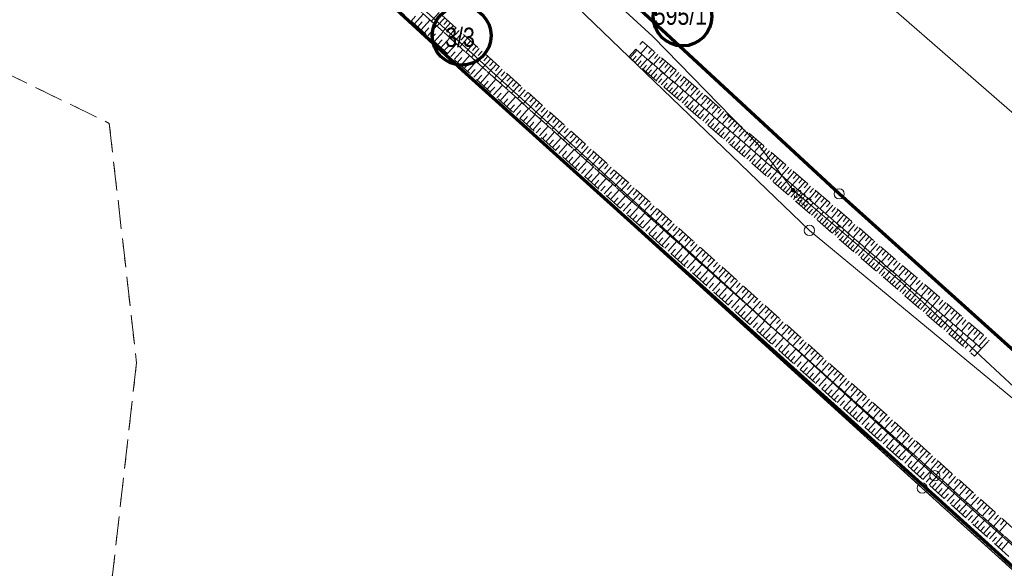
# Model space of a CAD drawing. Header units: inches. Extents: x 6497603 to 6502483, y 5925790 to 5934357.
# Tile 237 of 256: x 6500719 to 6500795, y 5927327 to 5927370. Entities that reach past the tile are written whole.
import ezdxf
from ezdxf.enums import TextEntityAlignment as Align

# ---------------------------------------------------------------- set-up
doc = ezdxf.new("R2010")
doc.units = ezdxf.units.IN
doc.header["$MEASUREMENT"] = 0
for name, pattern in [('1.5_0.75', [2.25, 1.5, -0.75]), ('219-1000', [0, 0]), ('egkk-1000', [3, 2.25, -0.75]), ('egug-1000', [1.5, 0.75, -0.75])]:
    doc.linetypes.add(name, pattern=pattern)
for name, color, linetype in [('000 Inne (niezydentyfikowane)', 7, 'Continuous'), ('202-punkt graniczny', 7, 'Continuous'), ('211-numer działki ewidencyjnej', 7, 'Continuous'), ('217-kontur klasyfikacyjny', 7, 'Continuous'), ('218-kontur użytku gruntowego', 7, 'Continuous'), ('219-działka ewidencyjna', 7, 'Continuous'), ('przewód telekomunikacyjny podziemny', 7, 'Continuous'), ('przewód telekomunikacyjny podziemny-Atr1', 7, 'Continuous'), ('rzędna', 7, 'Continuous'), ('rzędna-Atr2', 7, 'Continuous'), ('skarpa nieumocniona', 7, 'Continuous')]:
    doc.layers.add(name, color=color, linetype=linetype)
doc.styles.get("Standard").update_dxf_attribs({"font": 'arial.ttf'})

# ---------------------------------------------------------------- blocks, each defined once
blk = doc.blocks.new('202')
at = {"color": 0, "linetype": 'Continuous', "lineweight": 0}
blk.add_circle((0, 0), 0.4, dxfattribs=at)
blk = doc.blocks.new('PW01')
at = {"linetype": 'Continuous', "lineweight": 13}
h = blk.add_hatch(color=0, dxfattribs=at)
edge = h.paths.add_edge_path()
edge.add_arc((0, 0), 0.18, 0, 360)

msp = doc.modelspace()

# ---------------------------------------------------------------- linework, layer by layer
at = {"color": 6, "lineweight": 70}
for points in [[(6500494.826, 5927598.211), (6500560.74, 5927539.05), (6500612.603, 5927492.811), (6500630.68, 5927476.72), (6500667.62, 5927440.55), (6500677.534, 5927432.625), (6500706.59, 5927409.4), (6500721.72, 5927394.9), (6500753.28, 5927365.845), (6500790.226, 5927332.542), (6500822.361, 5927303.419), (6500863.27, 5927266.18), (6500897.263, 5927237.25), (6500912.951, 5927223.905), (6500930.854, 5927202.204), (6500937.14, 5927194.57), (6500953.68, 5927174.48)], [(6500952.04, 5927199.71), (6500933.25, 5927220.44), (6500906.62, 5927244.38), (6500879.567, 5927269.432), (6500862.55, 5927285.19), (6500844.927, 5927300.799), (6500833.95, 5927309.97), (6500796.4, 5927343.759), (6500782.53, 5927356.24), (6500741.24, 5927394.46), (6500708.509, 5927424.526), (6500654.77, 5927472.65), (6500629.93, 5927495.28), (6500599.508, 5927522.988), (6500580.25, 5927540.53), (6500550.42, 5927567.09)]]:
    msp.add_lwpolyline(points, dxfattribs=at)
at = {"color": 5, "lineweight": 70}
for centre in [(6500770.365, 5927370.009), (6500753.211, 5927368.529)]:
    msp.add_circle(centre, 2.284, dxfattribs=at)
at = {"layer": '000 Inne (niezydentyfikowane)', "color": 7, "linetype": 'Continuous', "lineweight": 18, "flags": 128}
for points in [[(6500749.54, 5927369.43), (6500750.24, 5927370.21)], [(6500751.46, 5927370.32), (6500750.86, 5927369.65)], [(6500749.29, 5927369.66), (6500749.63, 5927370.05)], [(6500749.8, 5927369.2), (6500750.15, 5927369.59)], [(6500750.06, 5927368.97), (6500750.75, 5927369.74)], [(6500751.9, 5927369.92), (6500751.3, 5927369.25)], [(6500752.35, 5927369.52), (6500751.75, 5927368.85)], [(6500752.13, 5927369.72), (6500751.82, 5927369.39)], [(6500750.32, 5927368.74), (6500750.66, 5927369.13)], [(6500750.58, 5927368.51), (6500751.27, 5927369.28)], [(6500750.83, 5927368.28), (6500751.18, 5927368.66)], [(6500751.09, 5927368.05), (6500751.78, 5927368.82)], [(6500752.79, 5927369.12), (6500752.19, 5927368.45)], [(6500752.57, 5927369.32), (6500752.27, 5927368.99)], [(6500753.24, 5927368.72), (6500752.64, 5927368.05)], [(6500753.02, 5927368.92), (6500752.72, 5927368.58)], [(6500751.35, 5927367.82), (6500751.69, 5927368.2)], [(6500751.6, 5927367.59), (6500752.3, 5927368.36)], [(6500752.12, 5927367.13), (6500752.81, 5927367.9)], [(6500753.68, 5927368.32), (6500753.08, 5927367.65)], [(6500753.46, 5927368.52), (6500753.16, 5927368.18)], [(6500754.13, 5927367.92), (6500753.53, 5927367.25)], [(6500753.91, 5927368.12), (6500753.61, 5927367.78)], [(6500751.86, 5927367.36), (6500752.21, 5927367.74)], [(6500752.38, 5927366.9), (6500752.72, 5927367.28)], [(6500752.63, 5927366.67), (6500753.32, 5927367.44)], [(6500754.58, 5927367.52), (6500753.98, 5927366.85)], [(6500754.35, 5927367.72), (6500754.05, 5927367.38)], [(6500755.02, 5927367.12), (6500754.42, 5927366.45)], [(6500754.8, 5927367.32), (6500754.5, 5927366.98)], [(6500766.3, 5927366.8), (6500766.82, 5927367.4)], [(6500767.65, 5927367.74), (6500767.13, 5927367.14)], [(6500768.23, 5927367.25), (6500767.7, 5927366.64)], [(6500767.99, 5927367.45), (6500767.73, 5927367.15)], [(6500752.89, 5927366.44), (6500753.23, 5927366.82)], [(6500753.14, 5927366.21), (6500753.83, 5927366.98)], [(6500753.4, 5927365.98), (6500753.74, 5927366.36)], [(6500753.66, 5927365.75), (6500754.34, 5927366.52)], [(6500755.47, 5927366.72), (6500754.87, 5927366.05)], [(6500755.24, 5927366.92), (6500754.94, 5927366.58)], [(6500755.69, 5927366.52), (6500755.39, 5927366.18)], [(6500766.5, 5927366.62), (6500766.76, 5927366.93)], [(6500766.7, 5927366.45), (6500767.22, 5927367.05)], [(6500766.9, 5927366.27), (6500767.16, 5927366.58)], [(6500767.1, 5927366.1), (6500767.63, 5927366.7)], [(6500767.51, 5927365.75), (6500768.03, 5927366.35)], [(6500768.64, 5927366.89), (6500768.12, 5927366.28)], [(6500768.44, 5927367.06), (6500768.18, 5927366.76)], [(6500769.05, 5927366.54), (6500768.52, 5927365.93)], [(6500768.85, 5927366.71), (6500768.58, 5927366.41)], [(6500769.25, 5927366.36), (6500768.99, 5927366.05)], [(6500753.91, 5927365.52), (6500754.26, 5927365.9)], [(6500754.17, 5927365.29), (6500754.85, 5927366.06)], [(6500754.68, 5927364.83), (6500755.36, 5927365.6)], [(6500755.91, 5927366.32), (6500755.31, 5927365.65)], [(6500756.36, 5927365.92), (6500755.76, 5927365.25)], [(6500756.14, 5927366.12), (6500755.84, 5927365.78)], [(6500756.58, 5927365.72), (6500756.28, 5927365.38)], [(6500767.3, 5927365.92), (6500767.57, 5927366.23)], [(6500767.71, 5927365.58), (6500767.97, 5927365.88)], [(6500767.91, 5927365.4), (6500768.43, 5927366.01)], [(6500768.31, 5927365.05), (6500768.83, 5927365.66)], [(6500769.46, 5927366.19), (6500768.93, 5927365.57)], [(6500769.87, 5927365.83), (6500769.34, 5927365.22)], [(6500769.66, 5927366.01), (6500769.4, 5927365.7)], [(6500770.07, 5927365.66), (6500769.81, 5927365.35)], [(6500754.42, 5927365.06), (6500754.77, 5927365.45)], [(6500754.93, 5927364.61), (6500755.28, 5927364.99)], [(6500755.19, 5927364.38), (6500755.87, 5927365.14)], [(6500756.8, 5927365.52), (6500756.2, 5927364.85)], [(6500757.25, 5927365.11), (6500756.65, 5927364.45)], [(6500757.03, 5927365.31), (6500756.73, 5927364.98)], [(6500757.47, 5927364.91), (6500757.17, 5927364.58)], [(6500768.11, 5927365.23), (6500768.37, 5927365.53)], [(6500768.51, 5927364.88), (6500768.77, 5927365.18)], [(6500768.71, 5927364.7), (6500769.24, 5927365.31)], [(6500768.92, 5927364.53), (6500769.18, 5927364.83)], [(6500769.12, 5927364.35), (6500769.64, 5927364.96)], [(6500770.27, 5927365.48), (6500769.75, 5927364.87)], [(6500770.68, 5927365.13), (6500770.15, 5927364.51)], [(6500770.48, 5927365.31), (6500770.21, 5927365)], [(6500770.89, 5927364.95), (6500770.62, 5927364.64)], [(6500755.44, 5927364.15), (6500755.79, 5927364.53)], [(6500755.7, 5927363.92), (6500756.38, 5927364.69)], [(6500755.95, 5927363.69), (6500756.29, 5927364.07)], [(6500756.21, 5927363.47), (6500756.89, 5927364.23)], [(6500757.7, 5927364.71), (6500757.09, 5927364.05)], [(6500758.14, 5927364.31), (6500757.54, 5927363.65)], [(6500757.92, 5927364.51), (6500757.62, 5927364.18)], [(6500758.36, 5927364.11), (6500758.06, 5927363.78)], [(6500769.32, 5927364.18), (6500769.58, 5927364.48)], [(6500769.52, 5927364.01), (6500770.04, 5927364.61)], [(6500769.72, 5927363.83), (6500769.98, 5927364.13)], [(6500769.92, 5927363.66), (6500770.45, 5927364.26)], [(6500771.09, 5927364.78), (6500770.56, 5927364.16)], [(6500771.51, 5927364.42), (6500770.97, 5927363.8)], [(6500771.3, 5927364.6), (6500771.03, 5927364.29)], [(6500771.92, 5927364.07), (6500771.38, 5927363.45)], [(6500771.71, 5927364.24), (6500771.44, 5927363.94)], [(6500756.46, 5927363.24), (6500756.8, 5927363.62)], [(6500756.72, 5927363.01), (6500757.4, 5927363.77)], [(6500757.22, 5927362.55), (6500757.91, 5927363.32)], [(6500758.59, 5927363.91), (6500757.99, 5927363.24)], [(6500759.03, 5927363.51), (6500758.43, 5927362.84)], [(6500758.81, 5927363.71), (6500758.51, 5927363.38)], [(6500759.25, 5927363.31), (6500758.95, 5927362.98)], [(6500770.12, 5927363.48), (6500770.39, 5927363.78)], [(6500770.33, 5927363.31), (6500770.85, 5927363.91)], [(6500770.53, 5927363.13), (6500770.79, 5927363.44)], [(6500770.73, 5927362.96), (6500771.25, 5927363.56)], [(6500772.33, 5927363.71), (6500771.8, 5927363.09)], [(6500772.12, 5927363.89), (6500771.86, 5927363.58)], [(6500772.74, 5927363.36), (6500772.21, 5927362.73)], [(6500772.54, 5927363.53), (6500772.27, 5927363.22)], [(6500756.97, 5927362.78), (6500757.31, 5927363.16)], [(6500757.48, 5927362.33), (6500757.82, 5927362.71)], [(6500757.73, 5927362.1), (6500758.41, 5927362.86)], [(6500759.48, 5927363.11), (6500758.88, 5927362.44)], [(6500759.92, 5927362.71), (6500759.32, 5927362.04)], [(6500759.7, 5927362.91), (6500759.4, 5927362.58)], [(6500770.93, 5927362.78), (6500771.19, 5927363.09)], [(6500771.13, 5927362.61), (6500771.65, 5927363.21)], [(6500771.33, 5927362.44), (6500771.59, 5927362.74)], [(6500771.53, 5927362.26), (6500772.06, 5927362.87)], [(6500771.94, 5927361.91), (6500772.46, 5927362.52)], [(6500773.16, 5927363), (6500772.62, 5927362.38)], [(6500772.95, 5927363.18), (6500772.68, 5927362.87)], [(6500773.57, 5927362.64), (6500773.03, 5927362.02)], [(6500773.36, 5927362.82), (6500773.1, 5927362.51)], [(6500757.98, 5927361.87), (6500758.32, 5927362.25)], [(6500758.24, 5927361.65), (6500758.92, 5927362.41)], [(6500758.49, 5927361.42), (6500758.83, 5927361.8)], [(6500758.74, 5927361.19), (6500759.42, 5927361.95)], [(6500760.37, 5927362.31), (6500759.77, 5927361.64)], [(6500760.15, 5927362.51), (6500759.85, 5927362.18)], [(6500760.81, 5927361.91), (6500760.21, 5927361.24)], [(6500760.59, 5927362.11), (6500760.29, 5927361.78)], [(6500771.73, 5927362.09), (6500772, 5927362.39)], [(6500772.14, 5927361.74), (6500772.4, 5927362.04)], [(6500772.34, 5927361.56), (6500772.86, 5927362.17)], [(6500772.74, 5927361.21), (6500773.27, 5927361.82)], [(6500773.99, 5927362.28), (6500773.45, 5927361.66)], [(6500773.78, 5927362.46), (6500773.51, 5927362.15)], [(6500774.4, 5927361.92), (6500773.86, 5927361.3)], [(6500774.2, 5927362.1), (6500773.93, 5927361.79)], [(6500759, 5927360.97), (6500759.34, 5927361.35)], [(6500759.25, 5927360.74), (6500759.93, 5927361.5)], [(6500759.75, 5927360.29), (6500760.43, 5927361.05)], [(6500761.26, 5927361.51), (6500760.66, 5927360.84)], [(6500761.04, 5927361.71), (6500760.74, 5927361.38)], [(6500761.71, 5927361.11), (6500761.1, 5927360.44)], [(6500761.48, 5927361.31), (6500761.18, 5927360.98)], [(6500772.54, 5927361.39), (6500772.8, 5927361.69)], [(6500772.94, 5927361.04), (6500773.2, 5927361.34)], [(6500773.14, 5927360.87), (6500773.67, 5927361.47)], [(6500773.35, 5927360.69), (6500773.61, 5927360.99)], [(6500773.55, 5927360.52), (6500774.07, 5927361.12)], [(6500774.82, 5927361.57), (6500774.28, 5927360.94)], [(6500774.61, 5927361.75), (6500774.34, 5927361.43)], [(6500775.24, 5927361.21), (6500774.7, 5927360.58)], [(6500775.03, 5927361.39), (6500774.76, 5927361.07)], [(6500775.45, 5927361.03), (6500775.18, 5927360.71)], [(6500759.5, 5927360.51), (6500759.84, 5927360.89)], [(6500760.01, 5927360.06), (6500760.35, 5927360.44)], [(6500760.26, 5927359.84), (6500760.94, 5927360.59)], [(6500762.15, 5927360.71), (6500761.55, 5927360.04)], [(6500761.93, 5927360.91), (6500761.63, 5927360.58)], [(6500762.6, 5927360.31), (6500762, 5927359.64)], [(6500762.37, 5927360.51), (6500762.07, 5927360.18)], [(6500773.75, 5927360.34), (6500774.01, 5927360.64)], [(6500773.95, 5927360.17), (6500774.47, 5927360.77)], [(6500774.15, 5927359.99), (6500774.41, 5927360.3)], [(6500774.35, 5927359.82), (6500774.88, 5927360.42)], [(6500775.66, 5927360.84), (6500775.12, 5927360.22)], [(6500776.08, 5927360.48), (6500775.53, 5927359.85)], [(6500775.87, 5927360.66), (6500775.6, 5927360.35)], [(6500776.29, 5927360.3), (6500776.02, 5927359.99)], [(6500760.51, 5927359.61), (6500760.85, 5927359.99)], [(6500760.76, 5927359.38), (6500761.44, 5927360.14)], [(6500761.01, 5927359.16), (6500761.35, 5927359.54)], [(6500761.27, 5927358.93), (6500761.94, 5927359.69)], [(6500763.04, 5927359.91), (6500762.44, 5927359.24)], [(6500762.82, 5927360.11), (6500762.52, 5927359.77)], [(6500763.49, 5927359.51), (6500762.89, 5927358.84)], [(6500763.26, 5927359.71), (6500762.96, 5927359.37)], [(6500774.55, 5927359.64), (6500774.82, 5927359.95)], [(6500774.76, 5927359.47), (6500775.28, 5927360.07)], [(6500774.96, 5927359.3), (6500775.22, 5927359.6)], [(6500775.16, 5927359.12), (6500775.68, 5927359.73)], [(6500776.5, 5927360.12), (6500775.95, 5927359.49)], [(6500776.92, 5927359.76), (6500776.37, 5927359.13)], [(6500776.71, 5927359.94), (6500776.44, 5927359.62)], [(6500777.13, 5927359.58), (6500776.86, 5927359.26)], [(6500761.52, 5927358.71), (6500761.86, 5927359.09)], [(6500761.77, 5927358.48), (6500762.44, 5927359.24)], [(6500762.27, 5927358.03), (6500762.95, 5927358.79)], [(6500763.93, 5927359.11), (6500763.33, 5927358.44)], [(6500763.71, 5927359.31), (6500763.41, 5927358.97)], [(6500764.38, 5927358.71), (6500763.78, 5927358.04)], [(6500764.16, 5927358.91), (6500763.86, 5927358.57)], [(6500775.36, 5927358.95), (6500775.62, 5927359.25)], [(6500775.56, 5927358.77), (6500776.08, 5927359.38)], [(6500775.76, 5927358.6), (6500776.02, 5927358.9)], [(6500775.96, 5927358.42), (6500776.49, 5927359.03)], [(6500777.34, 5927359.4), (6500776.79, 5927358.76)], [(6500777.76, 5927359.03), (6500777.22, 5927358.4)], [(6500777.55, 5927359.21), (6500777.28, 5927358.9)], [(6500777.97, 5927358.85), (6500777.7, 5927358.53)], [(6500762.02, 5927358.26), (6500762.36, 5927358.64)], [(6500762.52, 5927357.81), (6500762.86, 5927358.19)], [(6500762.77, 5927357.58), (6500763.45, 5927358.34)], [(6500764.82, 5927358.31), (6500764.22, 5927357.64)], [(6500764.6, 5927358.51), (6500764.3, 5927358.17)], [(6500765.05, 5927358.11), (6500764.75, 5927357.77)], [(6500776.16, 5927358.25), (6500776.43, 5927358.55)], [(6500776.37, 5927358.07), (6500776.89, 5927358.68)], [(6500776.57, 5927357.9), (6500776.83, 5927358.2)], [(6500776.77, 5927357.73), (6500777.29, 5927358.33)], [(6500777.17, 5927357.38), (6500777.69, 5927357.98)], [(6500778.19, 5927358.67), (6500777.64, 5927358.03)], [(6500778.61, 5927358.3), (6500778.06, 5927357.66)], [(6500778.4, 5927358.48), (6500778.12, 5927358.17)], [(6500779.03, 5927357.94), (6500778.48, 5927357.3)], [(6500778.82, 5927358.12), (6500778.55, 5927357.8)], [(6500763.02, 5927357.36), (6500763.36, 5927357.74)], [(6500763.27, 5927357.14), (6500763.95, 5927357.89)], [(6500763.52, 5927356.91), (6500763.86, 5927357.29)], [(6500763.77, 5927356.69), (6500764.45, 5927357.44)], [(6500765.27, 5927357.91), (6500764.67, 5927357.24)], [(6500765.72, 5927357.51), (6500765.11, 5927356.84)], [(6500765.49, 5927357.71), (6500765.19, 5927357.37)], [(6500765.94, 5927357.31), (6500765.64, 5927356.97)], [(6500776.97, 5927357.55), (6500777.23, 5927357.85)], [(6500777.37, 5927357.2), (6500777.63, 5927357.5)], [(6500777.57, 5927357.03), (6500778.1, 5927357.63)], [(6500777.98, 5927356.68), (6500778.5, 5927357.28)], [(6500779.46, 5927357.57), (6500778.91, 5927356.93)], [(6500779.25, 5927357.75), (6500778.97, 5927357.43)], [(6500779.89, 5927357.2), (6500779.33, 5927356.56)], [(6500779.67, 5927357.39), (6500779.4, 5927357.07)], [(6500764.02, 5927356.46), (6500764.36, 5927356.84)], [(6500764.27, 5927356.24), (6500764.95, 5927356.99)], [(6500764.77, 5927355.79), (6500765.44, 5927356.54)], [(6500766.16, 5927357.11), (6500765.56, 5927356.44)], [(6500766.61, 5927356.71), (6500766.01, 5927356.04)], [(6500766.38, 5927356.91), (6500766.08, 5927356.57)], [(6500766.83, 5927356.5), (6500766.53, 5927356.17)], [(6500777.78, 5927356.85), (6500778.04, 5927357.16)], [(6500778.18, 5927356.51), (6500778.44, 5927356.81)], [(6500778.38, 5927356.33), (6500778.9, 5927356.93)], [(6500778.58, 5927356.16), (6500778.84, 5927356.46)], [(6500778.78, 5927355.98), (6500779.31, 5927356.59)], [(6500780.31, 5927356.83), (6500779.76, 5927356.19)], [(6500780.1, 5927357.02), (6500779.82, 5927356.7)], [(6500780.74, 5927356.46), (6500780.19, 5927355.82)], [(6500780.53, 5927356.65), (6500780.25, 5927356.33)], [(6500764.52, 5927356.02), (6500764.86, 5927356.39)], [(6500765.02, 5927355.57), (6500765.36, 5927355.94)], [(6500765.27, 5927355.34), (6500765.94, 5927356.09)], [(6500765.77, 5927354.9), (6500766.44, 5927355.65)], [(6500767.05, 5927356.3), (6500766.45, 5927355.64)], [(6500767.5, 5927355.9), (6500766.9, 5927355.24)], [(6500767.27, 5927356.1), (6500766.97, 5927355.77)], [(6500767.72, 5927355.7), (6500767.42, 5927355.37)], [(6500778.98, 5927355.81), (6500779.25, 5927356.11)], [(6500779.18, 5927355.63), (6500779.71, 5927356.24)], [(6500779.39, 5927355.46), (6500779.65, 5927355.76)], [(6500779.59, 5927355.28), (6500780.11, 5927355.89)], [(6500781.17, 5927356.1), (6500780.62, 5927355.45)], [(6500780.96, 5927356.28), (6500780.68, 5927355.96)], [(6500781.6, 5927355.72), (6500781.04, 5927355.08)], [(6500781.39, 5927355.91), (6500781.11, 5927355.59)], [(6500765.52, 5927355.12), (6500765.86, 5927355.5)], [(6500766.02, 5927354.68), (6500766.35, 5927355.05)], [(6500766.27, 5927354.45), (6500766.94, 5927355.2)], [(6500767.94, 5927355.5), (6500767.34, 5927354.84)], [(6500768.39, 5927355.1), (6500767.79, 5927354.43)], [(6500768.17, 5927355.3), (6500767.87, 5927354.97)], [(6500768.61, 5927354.9), (6500768.31, 5927354.57)], [(6500779.79, 5927355.11), (6500780.05, 5927355.41)], [(6500779.99, 5927354.94), (6500780.51, 5927355.54)], [(6500780.19, 5927354.76), (6500780.45, 5927355.06)], [(6500780.39, 5927354.59), (6500780.92, 5927355.19)], [(6500782.03, 5927355.35), (6500781.47, 5927354.71)], [(6500781.82, 5927355.54), (6500781.54, 5927355.22)], [(6500782.46, 5927354.98), (6500781.9, 5927354.33)], [(6500782.25, 5927355.17), (6500781.97, 5927354.84)], [(6500766.52, 5927354.23), (6500766.85, 5927354.6)], [(6500766.77, 5927354.01), (6500767.43, 5927354.75)], [(6500767.01, 5927353.79), (6500767.35, 5927354.16)], [(6500767.26, 5927353.56), (6500767.93, 5927354.31)], [(6500768.83, 5927354.7), (6500768.23, 5927354.03)], [(6500769.28, 5927354.3), (6500768.68, 5927353.63)], [(6500769.06, 5927354.5), (6500768.76, 5927354.17)], [(6500780.59, 5927354.41), (6500780.86, 5927354.71)], [(6500780.8, 5927354.24), (6500781.32, 5927354.84)], [(6500781, 5927354.06), (6500781.26, 5927354.37)], [(6500781.2, 5927353.89), (6500781.72, 5927354.49)], [(6500781.6, 5927353.54), (6500782.12, 5927354.14)], [(6500782.89, 5927354.61), (6500782.34, 5927353.96)], [(6500782.68, 5927354.8), (6500782.4, 5927354.47)], [(6500783.33, 5927354.24), (6500782.77, 5927353.59)], [(6500783.11, 5927354.42), (6500782.83, 5927354.1)], [(6500767.51, 5927353.34), (6500767.84, 5927353.71)], [(6500767.76, 5927353.12), (6500768.43, 5927353.86)], [(6500768.25, 5927352.67), (6500768.92, 5927353.42)], [(6500769.73, 5927353.9), (6500769.12, 5927353.23)], [(6500769.5, 5927354.1), (6500769.2, 5927353.77)], [(6500770.17, 5927353.5), (6500769.57, 5927352.83)], [(6500769.95, 5927353.7), (6500769.65, 5927353.37)], [(6500781.4, 5927353.72), (6500781.66, 5927354.02)], [(6500781.8, 5927353.37), (6500782.06, 5927353.67)], [(6500782, 5927353.19), (6500782.53, 5927353.8)], [(6500782.41, 5927352.84), (6500782.93, 5927353.45)], [(6500783.76, 5927353.86), (6500783.2, 5927353.21)], [(6500783.54, 5927354.05), (6500783.26, 5927353.73)], [(6500784.2, 5927353.49), (6500783.63, 5927352.84)], [(6500783.98, 5927353.68), (6500783.7, 5927353.35)], [(6500768.01, 5927352.9), (6500768.34, 5927353.27)], [(6500768.5, 5927352.45), (6500768.83, 5927352.82)], [(6500768.75, 5927352.23), (6500769.41, 5927352.97)], [(6500770.62, 5927353.1), (6500770.02, 5927352.43)], [(6500770.39, 5927353.3), (6500770.09, 5927352.97)], [(6500771.06, 5927352.7), (6500770.46, 5927352.03)], [(6500770.84, 5927352.9), (6500770.54, 5927352.57)], [(6500782.2, 5927353.02), (6500782.47, 5927353.32)], [(6500782.61, 5927352.67), (6500782.87, 5927352.97)], [(6500782.81, 5927352.49), (6500783.33, 5927353.1)], [(6500783.01, 5927352.32), (6500783.27, 5927352.62)], [(6500783.21, 5927352.15), (6500783.73, 5927352.75)], [(6500784.63, 5927353.11), (6500784.07, 5927352.46)], [(6500784.41, 5927353.3), (6500784.13, 5927352.98)], [(6500785.07, 5927352.74), (6500784.5, 5927352.08)], [(6500784.85, 5927352.93), (6500784.57, 5927352.6)], [(6500769, 5927352.01), (6500769.33, 5927352.38)], [(6500769.24, 5927351.79), (6500769.91, 5927352.53)], [(6500769.49, 5927351.57), (6500769.82, 5927351.94)], [(6500769.74, 5927351.35), (6500770.4, 5927352.09)], [(6500771.51, 5927352.3), (6500770.91, 5927351.63)], [(6500771.29, 5927352.5), (6500770.98, 5927352.17)], [(6500771.95, 5927351.9), (6500771.35, 5927351.23)], [(6500771.73, 5927352.1), (6500771.43, 5927351.77)], [(6500783.41, 5927351.97), (6500783.67, 5927352.27)], [(6500783.61, 5927351.8), (6500784.14, 5927352.4)], [(6500783.81, 5927351.62), (6500784.08, 5927351.92)], [(6500784.02, 5927351.45), (6500784.54, 5927352.05)], [(6500785.5, 5927352.36), (6500784.94, 5927351.71)], [(6500785.29, 5927352.55), (6500785, 5927352.22)], [(6500785.94, 5927351.99), (6500785.37, 5927351.33)], [(6500785.72, 5927352.17), (6500785.44, 5927351.85)], [(6500769.98, 5927351.13), (6500770.32, 5927351.5)], [(6500770.23, 5927350.9), (6500770.89, 5927351.64)], [(6500770.48, 5927350.68), (6500770.81, 5927351.05)], [(6500770.72, 5927350.46), (6500771.39, 5927351.2)], [(6500772.4, 5927351.5), (6500771.8, 5927350.83)], [(6500772.18, 5927351.7), (6500771.88, 5927351.37)], [(6500772.84, 5927351.1), (6500772.24, 5927350.43)], [(6500772.62, 5927351.3), (6500772.32, 5927350.96)], [(6500784.22, 5927351.27), (6500784.48, 5927351.58)], [(6500784.42, 5927351.1), (6500784.94, 5927351.7)], [(6500784.62, 5927350.93), (6500784.88, 5927351.23)], [(6500784.82, 5927350.75), (6500785.34, 5927351.36)], [(6500786.38, 5927351.61), (6500785.81, 5927350.95)], [(6500786.16, 5927351.8), (6500785.88, 5927351.47)], [(6500786.82, 5927351.23), (6500786.25, 5927350.57)], [(6500786.6, 5927351.42), (6500786.32, 5927351.09)], [(6500770.97, 5927350.24), (6500771.3, 5927350.61)], [(6500771.22, 5927350.02), (6500771.88, 5927350.76)], [(6500771.71, 5927349.58), (6500772.37, 5927350.32)], [(6500773.29, 5927350.7), (6500772.69, 5927350.03)], [(6500773.07, 5927350.9), (6500772.77, 5927350.56)], [(6500773.74, 5927350.3), (6500773.14, 5927349.63)], [(6500773.51, 5927350.5), (6500773.21, 5927350.16)], [(6500785.02, 5927350.58), (6500785.28, 5927350.88)], [(6500785.22, 5927350.4), (6500785.75, 5927351.01)], [(6500785.42, 5927350.23), (6500785.69, 5927350.53)], [(6500785.63, 5927350.05), (6500786.15, 5927350.66)], [(6500786.03, 5927349.71), (6500786.55, 5927350.31)], [(6500787.26, 5927350.85), (6500786.69, 5927350.19)], [(6500787.04, 5927351.04), (6500786.75, 5927350.71)], [(6500787.7, 5927350.47), (6500787.13, 5927349.81)], [(6500787.48, 5927350.66), (6500787.19, 5927350.33)], [(6500771.46, 5927349.8), (6500771.79, 5927350.17)], [(6500771.95, 5927349.36), (6500772.28, 5927349.73)], [(6500772.2, 5927349.14), (6500772.86, 5927349.88)], [(6500774.18, 5927349.9), (6500773.58, 5927349.23)], [(6500773.96, 5927350.1), (6500773.66, 5927349.76)], [(6500774.4, 5927349.7), (6500774.1, 5927349.36)], [(6500785.83, 5927349.88), (6500786.09, 5927350.18)], [(6500786.23, 5927349.53), (6500786.49, 5927349.83)], [(6500786.43, 5927349.36), (6500786.95, 5927349.96)], [(6500786.83, 5927349.01), (6500787.36, 5927349.61)], [(6500788.14, 5927350.09), (6500787.57, 5927349.43)], [(6500787.92, 5927350.28), (6500787.64, 5927349.95)], [(6500788.58, 5927349.71), (6500788.01, 5927349.04)], [(6500788.36, 5927349.9), (6500788.08, 5927349.57)], [(6500788.81, 5927349.52), (6500788.52, 5927349.19)], [(6500772.44, 5927348.92), (6500772.77, 5927349.29)], [(6500772.69, 5927348.7), (6500773.35, 5927349.44)], [(6500772.93, 5927348.48), (6500773.26, 5927348.85)], [(6500773.18, 5927348.26), (6500773.84, 5927349)], [(6500774.63, 5927349.5), (6500774.03, 5927348.83)], [(6500775.07, 5927349.1), (6500774.47, 5927348.43)], [(6500774.85, 5927349.3), (6500774.55, 5927348.96)], [(6500775.3, 5927348.9), (6500774.99, 5927348.56)], [(6500786.63, 5927349.18), (6500786.89, 5927349.48)], [(6500787.03, 5927348.83), (6500787.3, 5927349.14)], [(6500787.24, 5927348.66), (6500787.76, 5927349.26)], [(6500787.44, 5927348.48), (6500787.7, 5927348.79)], [(6500787.64, 5927348.31), (6500788.16, 5927348.91)], [(6500789.03, 5927349.33), (6500788.45, 5927348.66)], [(6500789.47, 5927348.94), (6500788.9, 5927348.28)], [(6500789.25, 5927349.14), (6500788.96, 5927348.8)], [(6500773.42, 5927348.04), (6500773.75, 5927348.41)], [(6500773.67, 5927347.83), (6500774.33, 5927348.56)], [(6500774.16, 5927347.39), (6500774.81, 5927348.12)], [(6500775.52, 5927348.7), (6500774.92, 5927348.03)], [(6500775.96, 5927348.3), (6500775.36, 5927347.63)], [(6500775.74, 5927348.5), (6500775.44, 5927348.16)], [(6500776.19, 5927348.1), (6500775.89, 5927347.76)], [(6500787.84, 5927348.14), (6500788.1, 5927348.44)], [(6500788.04, 5927347.96), (6500788.56, 5927348.57)], [(6500788.24, 5927347.79), (6500788.5, 5927348.09)], [(6500788.44, 5927347.61), (6500788.97, 5927348.22)], [(6500789.92, 5927348.56), (6500789.34, 5927347.89)], [(6500789.69, 5927348.75), (6500789.41, 5927348.42)], [(6500790.36, 5927348.18), (6500789.79, 5927347.51)], [(6500790.14, 5927348.37), (6500789.85, 5927348.03)], [(6500773.91, 5927347.61), (6500774.24, 5927347.97)], [(6500774.4, 5927347.17), (6500774.73, 5927347.54)], [(6500774.65, 5927346.95), (6500775.3, 5927347.68)], [(6500775.13, 5927346.51), (6500775.79, 5927347.24)], [(6500776.41, 5927347.89), (6500775.81, 5927347.23)], [(6500776.85, 5927347.49), (6500776.25, 5927346.83)], [(6500776.63, 5927347.69), (6500776.33, 5927347.36)], [(6500777.08, 5927347.29), (6500776.78, 5927346.96)], [(6500788.64, 5927347.44), (6500788.91, 5927347.74)], [(6500788.85, 5927347.26), (6500789.37, 5927347.87)], [(6500789.05, 5927347.09), (6500789.31, 5927347.39)], [(6500789.25, 5927346.92), (6500789.77, 5927347.52)], [(6500790.81, 5927347.79), (6500790.23, 5927347.12)], [(6500790.59, 5927347.98), (6500790.3, 5927347.65)], [(6500791.26, 5927347.41), (6500790.68, 5927346.73)], [(6500791.03, 5927347.6), (6500790.74, 5927347.26)], [(6500774.89, 5927346.73), (6500775.22, 5927347.1)], [(6500775.38, 5927346.3), (6500775.7, 5927346.66)], [(6500775.62, 5927346.08), (6500776.27, 5927346.81)], [(6500777.3, 5927347.09), (6500776.7, 5927346.43)], [(6500777.75, 5927346.69), (6500777.15, 5927346.03)], [(6500777.52, 5927346.89), (6500777.22, 5927346.56)], [(6500777.97, 5927346.49), (6500777.67, 5927346.16)], [(6500789.45, 5927346.74), (6500789.71, 5927347.04)], [(6500789.65, 5927346.57), (6500790.17, 5927347.17)], [(6500789.85, 5927346.39), (6500790.11, 5927346.7)], [(6500790.05, 5927346.22), (6500790.58, 5927346.82)], [(6500790.46, 5927345.87), (6500790.98, 5927346.47)], [(6500791.71, 5927347.02), (6500791.13, 5927346.35)], [(6500791.48, 5927347.21), (6500791.19, 5927346.88)], [(6500792.15, 5927346.63), (6500791.57, 5927345.96)], [(6500791.93, 5927346.83), (6500791.64, 5927346.49)], [(6500775.86, 5927345.86), (6500776.19, 5927346.22)], [(6500776.11, 5927345.64), (6500776.76, 5927346.37)], [(6500776.35, 5927345.42), (6500776.68, 5927345.79)], [(6500776.59, 5927345.21), (6500777.25, 5927345.93)], [(6500778.19, 5927346.29), (6500777.59, 5927345.62)], [(6500778.64, 5927345.89), (6500778.04, 5927345.22)], [(6500778.41, 5927346.09), (6500778.11, 5927345.76)], [(6500790.25, 5927346.04), (6500790.52, 5927346.35)], [(6500790.66, 5927345.7), (6500790.92, 5927346)], [(6500790.86, 5927345.52), (6500791.38, 5927346.13)], [(6500791.26, 5927345.17), (6500791.78, 5927345.78)], [(6500792.6, 5927346.25), (6500792.02, 5927345.57)], [(6500792.38, 5927346.44), (6500792.09, 5927346.1)], [(6500793.06, 5927345.86), (6500792.47, 5927345.18)], [(6500792.83, 5927346.05), (6500792.54, 5927345.71)], [(6500776.84, 5927344.99), (6500777.16, 5927345.35)], [(6500777.08, 5927344.77), (6500777.73, 5927345.5)], [(6500777.56, 5927344.34), (6500778.21, 5927345.06)], [(6500779.08, 5927345.49), (6500778.48, 5927344.82)], [(6500778.86, 5927345.69), (6500778.56, 5927345.36)], [(6500779.53, 5927345.09), (6500778.93, 5927344.42)], [(6500779.31, 5927345.29), (6500779.01, 5927344.96)], [(6500791.06, 5927345.35), (6500791.32, 5927345.65)], [(6500791.46, 5927345), (6500791.72, 5927345.3)], [(6500791.66, 5927344.82), (6500792.19, 5927345.43)], [(6500791.87, 5927344.65), (6500792.13, 5927344.95)], [(6500792.08, 5927344.47), (6500792.6, 5927345.07)], [(6500793.51, 5927345.47), (6500792.92, 5927344.79)], [(6500793.28, 5927345.66), (6500792.99, 5927345.32)], [(6500793.96, 5927345.08), (6500793.37, 5927344.4)], [(6500793.73, 5927345.27), (6500793.44, 5927344.93)], [(6500777.32, 5927344.55), (6500777.65, 5927344.92)], [(6500777.81, 5927344.12), (6500778.13, 5927344.48)], [(6500778.05, 5927343.9), (6500778.7, 5927344.63)], [(6500778.53, 5927343.47), (6500779.18, 5927344.19)], [(6500779.97, 5927344.69), (6500779.37, 5927344.02)], [(6500779.75, 5927344.89), (6500779.45, 5927344.56)], [(6500780.42, 5927344.29), (6500779.82, 5927343.62)], [(6500780.2, 5927344.49), (6500779.9, 5927344.16)], [(6500792.31, 5927344.26), (6500792.57, 5927344.56)], [(6500792.65, 5927343.97), (6500793.17, 5927344.57)], [(6500794.19, 5927344.88), (6500794.14, 5927344.83)], [(6500778.29, 5927343.69), (6500778.62, 5927344.05)], [(6500778.77, 5927343.25), (6500779.1, 5927343.62)], [(6500779.02, 5927343.04), (6500779.66, 5927343.76)], [(6500780.87, 5927343.89), (6500780.26, 5927343.22)], [(6500780.64, 5927344.09), (6500780.34, 5927343.76)], [(6500781.31, 5927343.49), (6500780.71, 5927342.82)], [(6500781.09, 5927343.69), (6500780.79, 5927343.36)], [(6500779.26, 5927342.82), (6500779.58, 5927343.18)], [(6500779.5, 5927342.6), (6500780.15, 5927343.33)], [(6500779.74, 5927342.39), (6500780.06, 5927342.75)], [(6500779.98, 5927342.17), (6500780.63, 5927342.9)], [(6500781.76, 5927343.09), (6500781.16, 5927342.42)], [(6500781.53, 5927343.29), (6500781.23, 5927342.96)], [(6500782.2, 5927342.69), (6500781.6, 5927342.02)], [(6500781.98, 5927342.89), (6500781.68, 5927342.55)], [(6500780.22, 5927341.96), (6500780.54, 5927342.32)], [(6500780.46, 5927341.74), (6500781.11, 5927342.46)], [(6500780.7, 5927341.52), (6500781.03, 5927341.89)], [(6500780.94, 5927341.31), (6500781.59, 5927342.03)], [(6500782.65, 5927342.29), (6500782.05, 5927341.62)], [(6500782.42, 5927342.49), (6500782.12, 5927342.15)], [(6500783.09, 5927341.89), (6500782.49, 5927341.22)], [(6500782.87, 5927342.09), (6500782.57, 5927341.75)], [(6500781.18, 5927341.09), (6500781.51, 5927341.45)], [(6500781.42, 5927340.88), (6500782.07, 5927341.6)], [(6500781.9, 5927340.45), (6500782.55, 5927341.17)], [(6500783.54, 5927341.49), (6500782.94, 5927340.82)], [(6500783.32, 5927341.69), (6500783.02, 5927341.35)], [(6500783.76, 5927341.29), (6500783.46, 5927340.95)], [(6500781.66, 5927340.66), (6500781.99, 5927341.02)], [(6500782.14, 5927340.23), (6500782.47, 5927340.59)], [(6500782.38, 5927340.02), (6500783.03, 5927340.74)], [(6500783.98, 5927341.09), (6500783.38, 5927340.42)], [(6500784.43, 5927340.69), (6500783.83, 5927340.02)], [(6500784.21, 5927340.89), (6500783.91, 5927340.55)], [(6500784.65, 5927340.49), (6500784.35, 5927340.15)], [(6500782.62, 5927339.8), (6500782.95, 5927340.16)], [(6500782.86, 5927339.59), (6500783.51, 5927340.31)], [(6500783.1, 5927339.38), (6500783.42, 5927339.73)], [(6500783.34, 5927339.16), (6500783.98, 5927339.88)], [(6500784.88, 5927340.29), (6500784.27, 5927339.62)], [(6500785.32, 5927339.89), (6500784.72, 5927339.22)], [(6500785.1, 5927340.09), (6500784.8, 5927339.75)], [(6500785.54, 5927339.69), (6500785.24, 5927339.35)], [(6500783.58, 5927338.95), (6500783.9, 5927339.31)], [(6500783.82, 5927338.73), (6500784.46, 5927339.45)], [(6500784.06, 5927338.52), (6500784.38, 5927338.88)], [(6500784.3, 5927338.31), (6500784.94, 5927339.02)], [(6500785.77, 5927339.49), (6500785.17, 5927338.82)], [(6500786.21, 5927339.08), (6500785.61, 5927338.42)], [(6500785.99, 5927339.28), (6500785.69, 5927338.95)], [(6500786.43, 5927338.88), (6500786.13, 5927338.55)], [(6500784.53, 5927338.09), (6500784.86, 5927338.45)], [(6500784.77, 5927337.88), (6500785.41, 5927338.59)], [(6500785.25, 5927337.45), (6500785.89, 5927338.17)], [(6500786.66, 5927338.68), (6500786.06, 5927338.02)], [(6500787.1, 5927338.28), (6500786.5, 5927337.62)], [(6500786.88, 5927338.48), (6500786.58, 5927338.15)], [(6500787.33, 5927338.08), (6500787.03, 5927337.75)], [(6500785.01, 5927337.67), (6500785.33, 5927338.02)], [(6500785.49, 5927337.24), (6500785.81, 5927337.6)], [(6500785.73, 5927337.03), (6500786.36, 5927337.74)], [(6500786.2, 5927336.6), (6500786.84, 5927337.31)], [(6500787.55, 5927337.88), (6500786.95, 5927337.22)], [(6500787.99, 5927337.48), (6500787.39, 5927336.81)], [(6500787.77, 5927337.68), (6500787.47, 5927337.35)], [(6500785.96, 5927336.81), (6500786.28, 5927337.17)], [(6500786.44, 5927336.39), (6500786.76, 5927336.74)], [(6500786.68, 5927336.17), (6500787.31, 5927336.89)], [(6500788.44, 5927337.08), (6500787.84, 5927336.41)], [(6500788.22, 5927337.28), (6500787.92, 5927336.95)], [(6500788.89, 5927336.68), (6500788.28, 5927336.01)], [(6500788.66, 5927336.88), (6500788.36, 5927336.55)], [(6500786.91, 5927335.96), (6500787.23, 5927336.32)], [(6500787.15, 5927335.75), (6500787.79, 5927336.46)], [(6500787.39, 5927335.54), (6500787.7, 5927335.89)], [(6500787.62, 5927335.33), (6500788.26, 5927336.04)], [(6500789.33, 5927336.28), (6500788.73, 5927335.61)], [(6500789.11, 5927336.48), (6500788.81, 5927336.15)], [(6500789.78, 5927335.88), (6500789.18, 5927335.21)], [(6500789.55, 5927336.08), (6500789.25, 5927335.75)], [(6500787.86, 5927335.11), (6500788.18, 5927335.47)], [(6500788.1, 5927334.9), (6500788.73, 5927335.61)], [(6500788.33, 5927334.69), (6500788.65, 5927335.04)], [(6500788.57, 5927334.48), (6500789.2, 5927335.19)], [(6500790.22, 5927335.48), (6500789.62, 5927334.81)], [(6500790, 5927335.68), (6500789.7, 5927335.35)], [(6500790.67, 5927335.08), (6500790.07, 5927334.41)], [(6500790.44, 5927335.28), (6500790.14, 5927334.95)], [(6500788.81, 5927334.27), (6500789.12, 5927334.62)], [(6500789.04, 5927334.06), (6500789.68, 5927334.76)], [(6500789.51, 5927333.63), (6500790.15, 5927334.34)], [(6500791.11, 5927334.68), (6500790.51, 5927334.01)], [(6500790.89, 5927334.88), (6500790.59, 5927334.55)], [(6500791.56, 5927334.28), (6500790.96, 5927333.61)], [(6500791.34, 5927334.48), (6500791.04, 5927334.15)], [(6500789.28, 5927333.84), (6500789.59, 5927334.2)], [(6500789.75, 5927333.42), (6500790.06, 5927333.78)], [(6500789.98, 5927333.21), (6500790.62, 5927333.92)], [(6500790.45, 5927332.79), (6500791.09, 5927333.5)], [(6500792, 5927333.88), (6500791.4, 5927333.21)], [(6500791.78, 5927334.08), (6500791.48, 5927333.74)], [(6500792.45, 5927333.48), (6500791.85, 5927332.81)], [(6500792.23, 5927333.68), (6500791.93, 5927333.34)], [(6500790.22, 5927333), (6500790.54, 5927333.35)], [(6500790.69, 5927332.58), (6500791.01, 5927332.93)], [(6500790.92, 5927332.37), (6500791.56, 5927333.07)], [(6500792.9, 5927333.08), (6500792.29, 5927332.41)], [(6500792.67, 5927333.28), (6500792.37, 5927332.94)], [(6500793.12, 5927332.88), (6500792.82, 5927332.54)], [(6500791.16, 5927332.16), (6500791.47, 5927332.51)], [(6500791.39, 5927331.95), (6500792.02, 5927332.65)], [(6500791.63, 5927331.74), (6500791.94, 5927332.09)], [(6500791.86, 5927331.53), (6500792.49, 5927332.23)], [(6500793.34, 5927332.68), (6500792.74, 5927332.01)], [(6500793.79, 5927332.28), (6500793.19, 5927331.61)], [(6500793.56, 5927332.48), (6500793.26, 5927332.14)], [(6500794.01, 5927332.08), (6500793.71, 5927331.74)], [(6500792.1, 5927331.32), (6500792.41, 5927331.67)], [(6500792.33, 5927331.11), (6500792.96, 5927331.81)], [(6500792.56, 5927330.9), (6500792.88, 5927331.25)], [(6500792.8, 5927330.69), (6500793.43, 5927331.39)], [(6500794.23, 5927331.88), (6500793.63, 5927331.21)], [(6500794.68, 5927331.48), (6500794.08, 5927330.81)], [(6500794.46, 5927331.68), (6500794.15, 5927331.34)], [(6500794.9, 5927331.28), (6500794.6, 5927330.94)], [(6500793.03, 5927330.48), (6500793.35, 5927330.83)], [(6500793.27, 5927330.27), (6500793.89, 5927330.97)], [(6500793.5, 5927330.06), (6500793.81, 5927330.41)], [(6500793.73, 5927329.85), (6500794.36, 5927330.55)], [(6500795.12, 5927331.08), (6500794.52, 5927330.41)], [(6500795.57, 5927330.68), (6500794.97, 5927330.01)], [(6500795.35, 5927330.88), (6500795.05, 5927330.54)], [(6500793.97, 5927329.64), (6500794.28, 5927329.99)], [(6500794.2, 5927329.44), (6500794.83, 5927330.14)], [(6500794.66, 5927329.02), (6500795.29, 5927329.72)], [(6500794.43, 5927329.23), (6500794.75, 5927329.58)], [(6500794.9, 5927328.81), (6500795.21, 5927329.16)], [(6500795.13, 5927328.6), (6500795.75, 5927329.3)]]:
    msp.add_lwpolyline(points, dxfattribs=at)
at = {"layer": '217-kontur klasyfikacyjny', "color": 3, "linetype": 'egkk-1000', "lineweight": 18, "flags": 128}
for points in [[(6500788.98, 5927333.39), (6500721.32, 5927394.9)], [(6500741.24, 5927394.46), (6500782.53, 5927356.24)], [(6500712.05, 5927368.47), (6500725.85, 5927361.71)], [(6500725.85, 5927361.71), (6500727.97, 5927343.11)], [(6500782.53, 5927356.24), (6500833.95, 5927309.97)], [(6500727.97, 5927343.11), (6500725.89, 5927324.77)], [(6500863.27, 5927266.18), (6500788.98, 5927333.39)]]:
    msp.add_lwpolyline(points, dxfattribs=at)
at = {"layer": '218-kontur użytku gruntowego', "color": 3, "linetype": 'egug-1000', "lineweight": 18, "flags": 128}
for points in [[(6500788.98, 5927333.39), (6500721.32, 5927394.9)], [(6500741.24, 5927394.46), (6500782.53, 5927356.24)], [(6500712.05, 5927368.47), (6500725.85, 5927361.71)], [(6500725.85, 5927361.71), (6500727.97, 5927343.11)], [(6500782.53, 5927356.24), (6500833.95, 5927309.97)], [(6500727.97, 5927343.11), (6500725.89, 5927324.77)], [(6500863.27, 5927266.18), (6500788.98, 5927333.39)]]:
    msp.add_lwpolyline(points, dxfattribs=at)
at = {"layer": '219-działka ewidencyjna', "color": 3, "linetype": '219-1000', "lineweight": 18, "flags": 128}
for points in [[(6500782.53, 5927356.24), (6500715.92, 5927417.89)], [(6500780.22, 5927353.4), (6500714.69, 5927416.41)], [(6500789.96, 5927334.34), (6500722.58, 5927395.88)], [(6500788.98, 5927333.39), (6500721.32, 5927394.9)], [(6500833.95, 5927309.97), (6500782.53, 5927356.24)], [(6500831.32, 5927311.17), (6500780.22, 5927353.4)], [(6500864.53, 5927267.51), (6500789.96, 5927334.34)], [(6500863.27, 5927266.18), (6500788.98, 5927333.39)]]:
    msp.add_lwpolyline(points, dxfattribs=at)
at = {"layer": 'przewód telekomunikacyjny podziemny', "color": 30, "linetype": 'Continuous', "lineweight": 18, "flags": 128}
for points in [[(6500589.21, 5927547.86), (6500595.38, 5927542.7), (6500620.7, 5927519.73), (6500647.78, 5927495.91), (6500676.79, 5927470.69), (6500723.62, 5927427.69), (6500736.76, 5927416.73), (6500782.76, 5927374.08), (6500822.32, 5927339.62), (6500852.3, 5927309.72), (6500890.73, 5927275.46), (6500903.68, 5927262.91), (6500907.83, 5927257.24), (6500929.05, 5927241.84), (6500960.76, 5927213.18)], [(6500718.65, 5927398.32), (6500724.97, 5927391.58), (6500730.41, 5927386.89), (6500732.01, 5927385.43), (6500740.84, 5927393.55), (6500742.95, 5927391.65), (6500754.01, 5927381.34), (6500768.05, 5927368.46), (6500776.25, 5927360.07), (6500778.95, 5927356.52), (6500787.21, 5927349.51), (6500802.8, 5927335), (6500809.82, 5927329.34), (6500822.18, 5927318.7), (6500833.64, 5927308.22), (6500846.48, 5927296.28), (6500856.1, 5927287.52), (6500872.53, 5927272.77), (6500882.6, 5927263.89)]]:
    msp.add_lwpolyline(points, dxfattribs=at)
at = {"layer": 'skarpa nieumocniona', "color": 7, "linetype": '1.5_0.75', "lineweight": 18, "flags": 128}
for points in [[(6500856.66, 5927275.77), (6500856.05, 5927275.11), (6500722.23, 5927395.38), (6500722.84, 5927396.04)], [(6500856.66, 5927275.77), (6500856.05, 5927275.11), (6500722.23, 5927395.38), (6500722.84, 5927396.04)], [(6500722.23, 5927395.38), (6500856.05, 5927275.11), (6500855.51, 5927274.52), (6500721.48, 5927394.57)], [(6500722.23, 5927395.38), (6500856.05, 5927275.11), (6500855.51, 5927274.52), (6500721.48, 5927394.57)], [(6500793.58, 5927344.22), (6500766.73, 5927367.48), (6500767.27, 5927368.07), (6500794.19, 5927344.88)], [(6500793.58, 5927344.22), (6500766.73, 5927367.48), (6500767.27, 5927368.07), (6500794.19, 5927344.88)], [(6500766.19, 5927366.89), (6500766.73, 5927367.48), (6500793.58, 5927344.22), (6500793.03, 5927343.64)], [(6500766.19, 5927366.89), (6500766.73, 5927367.48), (6500793.58, 5927344.22), (6500793.03, 5927343.64)]]:
    msp.add_lwpolyline(points, close=True, dxfattribs=at)

# ---------------------------------------------------------------- block references
at = {"layer": '202-punkt graniczny', "color": 7, "linetype": 'Continuous', "lineweight": 18}
for p in [(6500782.53, 5927356.24), (6500780.22, 5927353.4), (6500789.96, 5927334.34), (6500788.98, 5927333.39)]:
    msp.add_blockref('202', p, dxfattribs=at)
at = {"layer": 'rzędna', "color": 30, "linetype": 'Continuous', "lineweight": 18}
msp.add_blockref('PW01', (6500778.95, 5927356.52), dxfattribs=at)

# ---------------------------------------------------------------- texts
at = {"layer": '211-numer działki ewidencyjnej', "color": 3, "linetype": 'Continuous', "lineweight": 18, "width": 0.79}
for s, p in [('595/1', (6500768.13, 5927369.37)), ('3/3', (6500751.94, 5927367.65))]:
    msp.add_text(s, height=1.5, dxfattribs=at).set_placement(p)
at = {"layer": 'przewód telekomunikacyjny podziemny-Atr1', "color": 30, "width": 0.667}
msp.add_text('t', height=0.75, rotation=319.68, dxfattribs=at).set_placement((6500782.38, 5927353.61), align=Align.MIDDLE_LEFT)
at = {"layer": 'rzędna-Atr2', "color": 30, "width": 0.667}
msp.add_text('99.5', height=0.75, rotation=319.68, dxfattribs=at).set_placement((6500779.17, 5927356.34), align=Align.MIDDLE_LEFT)

doc.saveas('drawing.dxf')
